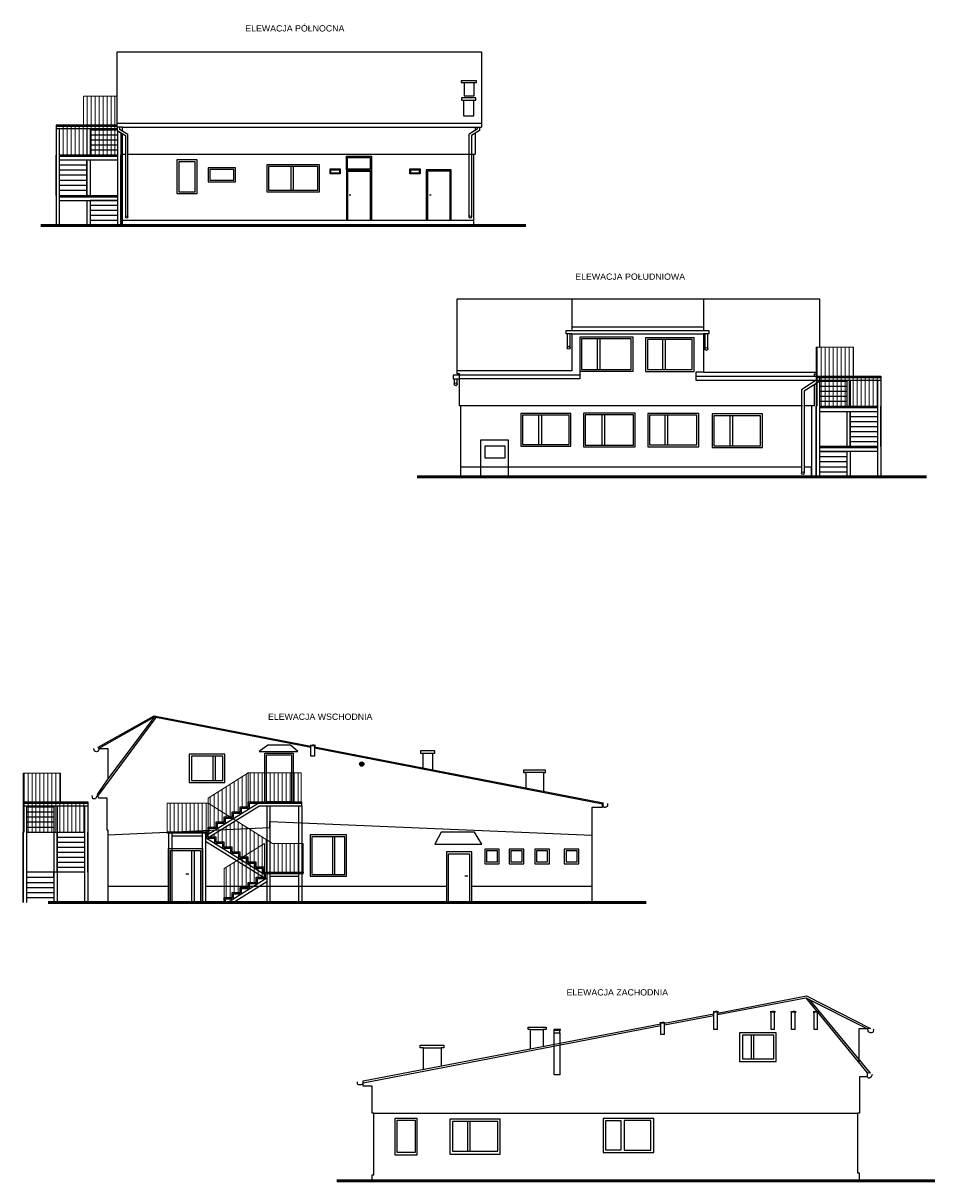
# Model space of a CAD drawing. Header units: metres. Extents: x 158874 to 185002, y -166493 to -154354.
# Tile 6 of 95: x 165363 to 168988, y -158957 to -154354. Entities that reach past the tile are written whole.
import ezdxf

# ---------------------------------------------------------------- set-up
doc = ezdxf.new("R2010")
doc.units = ezdxf.units.M
for name, color, linetype, lineweight in [('cienka25', 5, 'Continuous', 25), ('gruba50', 7, 'Continuous', 50), ('Wymiarowanie', 1, 'Continuous', 9), ('wymiarowanie9', 1, 'Continuous', 9)]:
    doc.layers.add(name, color=color, linetype=linetype, lineweight=lineweight)
doc.styles.add('Opisowy', font='arial.ttf')
pattern_1 = [(90, (-6200.44, -1915.782), (-15.875, 0), [])]

msp = doc.modelspace()

# ---------------------------------------------------------------- hatches: boundary and pattern name
at = {"layer": 'wymiarowanie9', "ltscale": 0.2}
h = msp.add_hatch(dxfattribs=at)
h.set_pattern_fill('ANSI31', color=256, scale=5, angle=45)
h.set_pattern_definition([(90, (-2372.055, -311.283), (-15.875, 0), [])])
h.paths.add_polyline_path([(165603, -154644.2), (165737.6, -154644.2), (165737.6, -154759.2), (165603, -154759.2)])
h = msp.add_hatch(dxfattribs=at)
h.set_pattern_fill('ANSI31', color=256, scale=5, angle=45)
h.set_pattern_definition([(90, (-2372.055, -430.882), (-15.875, 0), [])])
h.paths.add_polyline_path([(165507, -154774.2), (165507, -154763.9), (165738, -154764.2), (165738, -154878.8), (165507, -154878.8)])
h = msp.add_hatch(dxfattribs=at)
h.set_pattern_fill('ANSI31', color=256, scale=5, angle=45)
h.set_pattern_definition([(90, (1197.255, -1309.887), (-15.875, 0), [])])
h.paths.add_polyline_path([(168664.4, -155642.8), (168516.4, -155642.8), (168516.4, -155757.8), (168664.4, -155757.8)])
h = msp.add_hatch(dxfattribs=at)
h.set_pattern_fill('ANSI31', color=256, scale=5, angle=45)
h.set_pattern_definition([(90, (1197.255, -1429.486), (-15.875, 0), [])])
h.paths.add_polyline_path([(168760.4, -155772.8), (168760.4, -155762.5), (168516.4, -155762.8), (168516.4, -155877.4), (168529.4, -155877.4), (168760.4, -155877.4)])
h = msp.add_hatch(dxfattribs=at)
h.set_pattern_fill('ANSI31', color=0, angle=135)
h.set_pattern_definition([(180, (-1940.7744, -3125.3705), (-2e-16, -3.175), [])])
h.paths.add_polyline_path([(166717.9, -157300, 1), (166700.8, -157300, 1)])
h = msp.add_hatch(dxfattribs=at)
h.set_pattern_fill('ANSI31', color=256, scale=5, angle=45)
h.set_pattern_definition([(90, (-1955.886, -3002.751), (-15.875, 0), [])])
h.paths.add_polyline_path([(165511.2, -157335.7), (165363.2, -157335.7), (165363.2, -157450.7), (165511.2, -157450.7)])
h = msp.add_hatch(dxfattribs=at)
h.set_pattern_fill('ANSI31', color=256, scale=5, angle=45)
h.set_pattern_definition(pattern_1)
h.paths.add_polyline_path([(166258.2, -157335.3), (166098.2, -157435.3), (166098.2, -157455.3), (166186.2, -157510.3), (166194.2, -157510.3), (166194.2, -157490.3), (166226.2, -157490.3), (166226.2, -157470.3), (166258.2, -157470.3), (166258.2, -157450.3)])
h.paths.add_polyline_path([(166162.2, -157510.3), (166186.2, -157510.3), (166098.2, -157455.3), (166098.2, -157550.3), (166130.2, -157550.3), (166130.2, -157530.3), (166162.2, -157530.3)])
h.paths.add_polyline_path([(166098.2, -157455.3), (165936.2, -157455.3), (165936.2, -157570.3), (166098.2, -157570.3), (166098.2, -157550.3)])
h.paths.add_polyline_path([(166208.4, -157524.2), (166101.4, -157590.3), (166130.2, -157590.3), (166130.2, -157610.3), (166162.2, -157610.3), (166162.2, -157630.3), (166194.2, -157630.3), (166194.2, -157650.3), (166226.2, -157650.3), (166226.2, -157670.3), (166234.2, -157670.3), (166322.2, -157615.3), (166322.2, -157730.3), (166476.2, -157730.3), (166476.2, -157615.3), (166354.2, -157615.3)])
h.paths.add_polyline_path([(166322.2, -157615.3), (166234.2, -157670.3), (166258.2, -157670.3), (166258.2, -157690.3), (166290.2, -157690.3), (166290.2, -157710.3), (166322.2, -157710.3)], flags=17)
h = msp.add_hatch(dxfattribs=at)
h.set_pattern_fill('ANSI31', color=256, scale=5, angle=45)
h.set_pattern_definition(pattern_1)
h.paths.add_polyline_path([(166258.2, -157335.3), (166258.2, -157450.3), (166468.2, -157450.3), (166468.2, -157335.3)])
h = msp.add_hatch(dxfattribs=at)
h.set_pattern_fill('ANSI31', color=256, scale=5, angle=45)
h.set_pattern_definition([(90, (-1955.886, -3122.35), (-15.875, 0), [])])
h.paths.add_polyline_path([(165607.2, -157465.7), (165607.2, -157455.3), (165363.2, -157455.7), (165363.2, -157570.3), (165376.2, -157570.3), (165607.2, -157570.3)])
h = msp.add_hatch(dxfattribs=at)
h.set_pattern_fill('ANSI31', color=256, scale=5, angle=45)
h.set_pattern_definition(pattern_1)
h.paths.add_polyline_path([(166322.2, -157710.3), (166290.2, -157710.3), (166290.2, -157690.3), (166258.2, -157690.3), (166258.2, -157670.3), (166234.2, -157670.3), (166226.2, -157675.3), (166253.2, -157675.3), (166253.2, -157695.3), (166285.2, -157695.3), (166285.2, -157715.3), (166317.2, -157715.3), (166317.2, -157735.3), (166322.2, -157735.3), (166322.2, -157730.3)])
h.paths.add_polyline_path([(166317.2, -157715.3), (166285.2, -157715.3), (166317.2, -157735.3)], flags=17)
h.paths.add_polyline_path([(166285.2, -157695.3), (166253.2, -157695.3), (166285.2, -157715.3)], flags=17)
h.paths.add_polyline_path([(166253.2, -157675.3), (166226.2, -157675.3), (166223.7, -157676.9), (166253.2, -157695.3)])
h.paths.add_polyline_path([(166223.7, -157676.9), (166212.4, -157683.9), (166318.6, -157750.3), (166322.2, -157750.3), (166322.2, -157735.3), (166317.2, -157735.3)])
h.paths.add_polyline_path([(166212.4, -157683.9), (166162.2, -157715.3), (166162.2, -157830.3), (166194.2, -157830.3), (166194.2, -157810.3), (166226.2, -157810.3), (166226.2, -157790.3), (166258.2, -157790.3), (166258.2, -157770.3), (166290.2, -157770.3), (166290.2, -157750.3), (166318.6, -157750.3)])

# ---------------------------------------------------------------- linework, layer by layer
at = {"layer": 'cienka25', "ltscale": 0.2}
for p, q in [((165737.6, -154766.8), (165737.6, -154468.4)), ((165737.6, -154468.4), (167185.2, -154468.4)), ((167185.2, -154468.4), (167185.2, -154766.8)), ((167116, -154589.7), (167155.7, -154589.7)), ((167113.2, -154660.4), (167154.7, -154660.4)), ((165494, -154759.2), (165494, -155158.8)), ((165737.6, -154759.2), (165494, -154759.2)), ((165737.6, -154764.2), (165494, -154764.2)), ((165758.6, -154766.8), (165737.6, -154766.8)), ((165737.6, -154766.8), (165737.6, -154780.8)), ((165746.6, -154766.8), (165746.6, -154775.8)), ((165758.6, -154766.8), (167185.2, -154766.8)), ((165758.6, -154783.2), (165758.6, -154766.8)), ((167156.2, -154766.8), (167156.2, -154765.4)), ((167156.2, -154766.8), (167177.3, -154766.8)), ((167160.2, -154766.8), (167160.2, -154780.8)), ((167168.3, -154766.8), (167168.3, -154775.8)), ((167177.3, -154766.8), (167177.3, -154780.8)), ((165737.6, -154774.2), (165494, -154774.2)), ((165507, -154774.2), (165507, -155158.8)), ((165616, -154774.2), (165616, -154878.8)), ((165629, -154774.2), (165629, -154778.8)), ((165629, -154774.2), (165629, -154878.8)), ((165737.6, -154778.8), (165629, -154778.8)), ((165629, -154778.8), (165629, -154798.8)), ((165738, -154798.8), (165629, -154798.8)), ((165629, -154798.8), (165629, -154818.8)), ((165737.6, -154780.8), (165769.8, -154800.7)), ((165738, -154781.1), (165738, -155158.8)), ((165746.6, -154775.8), (165778.8, -154795.7)), ((165751, -154789.1), (165751, -155158.8)), ((165751, -154798.8), (165751, -154818.8)), ((165758.6, -155158.8), (165758.6, -154793.8)), ((165769.8, -154800.7), (165769.8, -155124.3)), ((165778.8, -155124.3), (165778.8, -154795.7)), ((167168.3, -154775.8), (167136.1, -154795.7)), ((167136.1, -155124.3), (167136.1, -154795.7)), ((167177.3, -154780.8), (167145.1, -154800.7)), ((167145.1, -154800.7), (167145.1, -155124.3)), ((167160.2, -154791.4), (167160.2, -154874.6)), ((165738, -154818.8), (165629, -154818.8)), ((165629, -154818.8), (165629, -154838.8)), ((165738, -154838.8), (165629, -154838.8)), ((165629, -154838.8), (165629, -154858.8)), ((165738, -154858.8), (165629, -154858.8)), ((165629, -154858.8), (165629, -154878.8)), ((165751, -154818.8), (165751, -154838.8)), ((165751, -154838.8), (165751, -154858.8)), ((165751, -154858.8), (165751, -154878.8)), ((165494, -155038.8), (165494, -154878.8)), ((165738, -154878.8), (165507, -154878.8)), ((165616, -154878.8), (165507, -154878.8)), ((165738, -154883.8), (165507, -154883.8)), ((165616, -154883.8), (165507, -154883.8)), ((165738, -154898.8), (165507, -154898.8)), ((165616, -154898.8), (165507, -154898.8)), ((165616, -154918.8), (165616, -154898.8)), ((165616, -154898.8), (165616, -155038.8)), ((165738, -154878.8), (165629, -154878.8)), ((165629, -154898.8), (165629, -155038.8)), ((165751, -155158.8), (165751, -154878.8)), ((165758.6, -154874.6), (165769.8, -154874.6)), ((165778.8, -154874.6), (167160.2, -154874.6)), ((166648.2, -154937.4), (166648.2, -154882.4)), ((166648.2, -154882.4), (166748.2, -154882.4)), ((166653.2, -154887.4), (166743.2, -154887.4)), ((166653.2, -154932.4), (166653.2, -154887.4)), ((166743.2, -154887.4), (166743.2, -154932.4)), ((166748.2, -154882.4), (166748.2, -154937.4)), ((167153.2, -154874.6), (167153.2, -155158.8)), ((165616, -154918.8), (165507, -154918.8)), ((165616, -154938.8), (165507, -154938.8)), ((165616, -154938.8), (165616, -154918.8)), ((165616, -154958.8), (165616, -154938.8)), ((166427.8, -154923.7), (166427.8, -155018)), ((166436.4, -154923.7), (166436.4, -155018)), ((166583.4, -154953.5), (166583.4, -154933.5)), ((166583.4, -154933.5), (166623.4, -154933.5)), ((166586.4, -154950.5), (166586.4, -154936.5)), ((166586.4, -154936.5), (166620.4, -154936.5)), ((166620.4, -154950.5), (166586.4, -154950.5)), ((166620.4, -154936.5), (166620.4, -154950.5)), ((166623.4, -154933.5), (166623.4, -154953.5)), ((166648.2, -154937.4), (166648.2, -155137.4)), ((166648.2, -154937.4), (166748.2, -154937.4)), ((166653.2, -154932.4), (166743.2, -154932.4)), ((166653.2, -154942.4), (166653.2, -155137.4)), ((166653.2, -154942.4), (166743.2, -154942.4)), ((166743.2, -154942.4), (166743.2, -155137.4)), ((166748.2, -154937.4), (166748.2, -155137.4)), ((166901, -154953.5), (166901, -154933.5)), ((166901, -154933.5), (166941, -154933.5)), ((166904, -154936.5), (166938, -154936.5)), ((166904, -154950.5), (166904, -154936.5)), ((166938, -154950.5), (166904, -154950.5)), ((166938, -154936.5), (166938, -154950.5)), ((166941, -154933.5), (166941, -154953.5)), ((167065.2, -154937.4), (166965.2, -154937.4)), ((166965.2, -154937.4), (166965.2, -155137.4)), ((166970.2, -154942.4), (166970.2, -155137.4)), ((167060.2, -154942.4), (166970.2, -154942.4)), ((167060.2, -155137.4), (167060.2, -154942.4)), ((167065.2, -155137.4), (167065.2, -154937.4)), ((165616, -154958.8), (165507, -154958.8)), ((165616, -154978.8), (165507, -154978.8)), ((165616, -154998.8), (165507, -154998.8)), ((165616, -154978.8), (165616, -154958.8)), ((165616, -154998.8), (165616, -154978.8)), ((165616, -155018.8), (165616, -154998.8)), ((166623.4, -154953.5), (166583.4, -154953.5)), ((166941, -154953.5), (166901, -154953.5)), ((165616, -155018.8), (165507, -155018.8)), ((165507, -155038.8), (165738, -155038.8)), ((165507, -155043.8), (165738, -155043.8)), ((165616, -155038.8), (165616, -155018.8)), ((166659.5, -155036.3), (166666.1, -155036.3)), ((166978.5, -155036.3), (166985.1, -155036.3)), ((165507, -155058.8), (165738, -155058.8)), ((165616, -155058.8), (165616, -155158.8)), ((165738, -155058.8), (165629, -155058.8)), ((165629, -155058.8), (165629, -155078.8)), ((165629, -155058.8), (165629, -155158.8)), ((165738, -155078.8), (165629, -155078.8)), ((165629, -155078.8), (165629, -155098.8)), ((165738, -155098.8), (165629, -155098.8)), ((165629, -155098.8), (165629, -155118.8)), ((165738, -155118.8), (165629, -155118.8)), ((165629, -155118.8), (165629, -155138.8)), ((165738, -155138.8), (165629, -155138.8)), ((165629, -155138.8), (165629, -155158.8)), ((165758.6, -155137.4), (167153.2, -155137.4)), ((167089.3, -155747.7), (167089.3, -155449.6)), ((167089.3, -155449.6), (168528.7, -155449.6)), ((168528.7, -155449.6), (168528.7, -155642.8)), ((167522, -155589.3), (167522, -155576)), ((167522, -155576), (168088.6, -155576)), ((167544.4, -155589.3), (167522, -155589.3)), ((167526.5, -155589.3), (167526.5, -155644.5)), ((167538.4, -155644.5), (167538.4, -155589.3)), ((167544.4, -155561.6), (168068.3, -155561.6)), ((167544.4, -155589.3), (168068.3, -155589.3)), ((168088.6, -155589.3), (168068.3, -155589.3)), ((168073.7, -155589.3), (168073.7, -155649.2)), ((168085.6, -155649.2), (168085.6, -155589.3)), ((168088.6, -155576), (168088.6, -155589.3)), ((167645.9, -155609.7), (167645.9, -155730.4)), ((167656, -155609.7), (167656, -155730.4)), ((167905, -155611.7), (167905, -155731.4)), ((167915.5, -155611.7), (167915.5, -155731.4)), ((167575.9, -155753), (167073.4, -155753)), ((167073.4, -155753), (167073.4, -155768.7)), ((167073.4, -155768.7), (167098.2, -155768.7)), ((167077.3, -155768.7), (167077.3, -155789.4)), ((167089, -155789.4), (167089, -155768.7)), ((167098.2, -155747.7), (167089.3, -155747.7)), ((167098.2, -155875.8), (167098.2, -155747.7)), ((167575.9, -155768.7), (167098.2, -155768.7)), ((167575.9, -155737.4), (167575.9, -155768.7)), ((168068.3, -155741.5), (168037.2, -155741.5)), ((168037.2, -155741.5), (168037.2, -155773)), ((168037.2, -155757.2), (168528.7, -155757.2)), ((168037.2, -155773), (168528.7, -155773)), ((168507.8, -155779.3), (168458.2, -155811.3)), ((168528.7, -155778.2), (168468.7, -155817)), ((168516.4, -155748.9), (168507.8, -155748.9)), ((168507.8, -155748.9), (168507.8, -155757.2)), ((168507.8, -155773), (168507.8, -155779.3)), ((168516.4, -155757.8), (168516.4, -155777.4)), ((168516.4, -155757.8), (168516.4, -156157.4)), ((168516.4, -155757.8), (168773.4, -155757.8)), ((168516.4, -155762.8), (168773.4, -155762.8)), ((168516.4, -155772.8), (168773.4, -155772.8)), ((168516.4, -155777.4), (168516.4, -155797.4)), ((168528.7, -155757.2), (168528.7, -155773)), ((168528.7, -155773), (168528.7, -155778.2)), ((168529.4, -155772.8), (168529.4, -156157.4)), ((168529.4, -155777.4), (168638.4, -155777.4)), ((168638.4, -155772.8), (168638.4, -155777.4)), ((168638.4, -155772.8), (168638.4, -155877.4)), ((168638.4, -155777.4), (168638.4, -155797.4)), ((168651.4, -155772.8), (168651.4, -155877.4)), ((168760.4, -155772.8), (168760.4, -156157.4)), ((168773.4, -155757.8), (168773.4, -156157.4)), ((168458.2, -155811.3), (168458.2, -156143.3)), ((168468.7, -155817), (168468.7, -156143.3)), ((168507.8, -155791.8), (168507.8, -155875.8)), ((168516.4, -155797.4), (168516.4, -155817.4)), ((168516.4, -155817.4), (168516.4, -155837.4)), ((168529.4, -155797.4), (168638.4, -155797.4)), ((168529.4, -155817.4), (168638.4, -155817.4)), ((168638.4, -155797.4), (168638.4, -155817.4)), ((168638.4, -155817.4), (168638.4, -155837.4)), ((168516.4, -155837.4), (168516.4, -155857.4)), ((168516.4, -155857.4), (168516.4, -155877.4)), ((168529.4, -155837.4), (168638.4, -155837.4)), ((168529.4, -155857.4), (168638.4, -155857.4)), ((168638.4, -155837.4), (168638.4, -155857.4)), ((168638.4, -155857.4), (168638.4, -155877.4)), ((168461.2, -155875.8), (167098.2, -155875.8)), ((167103, -156157.4), (167103, -155875.8)), ((167412.5, -155912.4), (167412.5, -156029.3)), ((167423.4, -155912.4), (167423.4, -156029.3)), ((167664.1, -155911.7), (167664.1, -156031.4)), ((167674.8, -155911.7), (167674.8, -156031.4)), ((167914.7, -155912.4), (167914.7, -156031.2)), ((167924.3, -155912.4), (167924.3, -156031.2)), ((168172.2, -155914.7), (168172.2, -156033.9)), ((168183.2, -155914.7), (168183.2, -156033.9)), ((168497, -155875.8), (168468.7, -155875.8)), ((168507.8, -155875.8), (168497, -155875.8)), ((168497, -155875.8), (168497, -156157.4)), ((168516.4, -156157.4), (168516.4, -155877.4)), ((168529.4, -155877.4), (168638.4, -155877.4)), ((168529.4, -155877.4), (168760.4, -155877.4)), ((168529.4, -155882.4), (168760.4, -155882.4)), ((168529.4, -155897.4), (168760.4, -155897.4)), ((168638.4, -155897.4), (168638.4, -156037.4)), ((168651.4, -155877.4), (168760.4, -155877.4)), ((168651.4, -155882.4), (168760.4, -155882.4)), ((168651.4, -155917.4), (168651.4, -155897.4)), ((168651.4, -155897.4), (168760.4, -155897.4)), ((168651.4, -155897.4), (168651.4, -156037.4)), ((168651.4, -155937.4), (168651.4, -155917.4)), ((168651.4, -155917.4), (168760.4, -155917.4)), ((168773.4, -156037.4), (168773.4, -155877.4)), ((168651.4, -155957.4), (168651.4, -155937.4)), ((168651.4, -155937.4), (168760.4, -155937.4)), ((168651.4, -155977.4), (168651.4, -155957.4)), ((168651.4, -155957.4), (168760.4, -155957.4)), ((167182.8, -156157.4), (167182.8, -156010.9)), ((167182.8, -156010.9), (167291.6, -156010.9)), ((167291.6, -156010.9), (167291.6, -156157.4)), ((168651.4, -155997.4), (168651.4, -155977.4)), ((168651.4, -155977.4), (168760.4, -155977.4)), ((168651.4, -156017.4), (168651.4, -155997.4)), ((168651.4, -155997.4), (168760.4, -155997.4)), ((167198.2, -156035.2), (167198.2, -156082.7)), ((167279.6, -156035.2), (167198.2, -156035.2)), ((167279.6, -156082.7), (167279.6, -156035.2)), ((168760.4, -156037.4), (168529.4, -156037.4)), ((168760.4, -156042.4), (168529.4, -156042.4)), ((168529.4, -156057.4), (168638.4, -156057.4)), ((168760.4, -156057.4), (168529.4, -156057.4)), ((168638.4, -156057.4), (168638.4, -156077.4)), ((168638.4, -156057.4), (168638.4, -156157.4)), ((168651.4, -156037.4), (168651.4, -156017.4)), ((168651.4, -156017.4), (168760.4, -156017.4)), ((168651.4, -156057.4), (168651.4, -156157.4)), ((167198.2, -156082.7), (167279.6, -156082.7)), ((168529.4, -156077.4), (168638.4, -156077.4)), ((168529.4, -156097.4), (168638.4, -156097.4)), ((168638.4, -156077.4), (168638.4, -156097.4)), ((168638.4, -156097.4), (168638.4, -156117.4)), ((168458.2, -156119.6), (167103, -156119.6)), ((168497, -156119.6), (168468.7, -156119.6)), ((168497, -156157.4), (168497, -156119.6)), ((168529.4, -156117.4), (168638.4, -156117.4)), ((168529.4, -156137.4), (168638.4, -156137.4)), ((168638.4, -156117.4), (168638.4, -156137.4)), ((168638.4, -156137.4), (168638.4, -156157.4)), ((165659.9, -157427.8), (165891.6, -157114.4)), ((165884.6, -157113), (165700.3, -157358.3)), ((166504.1, -157226.3), (166514.6, -157224)), ((166507.5, -157226.3), (166504.1, -157226.3)), ((166507.5, -157269.1), (166507.5, -157226.3)), ((166507.5, -157226.3), (166521.7, -157226.3)), ((166525.1, -157226.3), (166514.6, -157224)), ((166521.7, -157226.3), (166521.7, -157269.1)), ((166521.7, -157226.3), (166525.1, -157226.3)), ((166117.9, -157268.3), (166117.9, -157365.4)), ((166126.7, -157268.3), (166126.7, -157365.4)), ((166521.7, -157269.1), (166507.5, -157269.1)), ((166952.1, -157256.3), (166992.5, -157256.3)), ((167433.4, -157333.4), (167352.1, -157333.4)), ((165363.2, -157450.7), (165363.2, -157470.3)), ((165363.2, -157450.7), (165363.2, -157850.3)), ((165363.2, -157450.7), (165620.2, -157450.7)), ((165363.2, -157455.7), (165620.2, -157455.7)), ((165363.2, -157465.7), (165620.2, -157465.7)), ((165363.2, -157470.3), (165363.2, -157490.3)), ((165376.2, -157465.7), (165376.2, -157850.3)), ((165376.2, -157470.3), (165485.2, -157470.3)), ((165485.2, -157465.7), (165485.2, -157470.3)), ((165485.2, -157465.7), (165485.2, -157850.3)), ((165485.2, -157470.3), (165485.2, -157490.3)), ((165498.2, -157465.7), (165498.2, -157850.3)), ((165607.2, -157465.7), (165607.2, -157850.3)), ((165620.2, -157450.7), (165620.2, -157850.3)), ((166098.2, -157578.2), (166296.9, -157455.3)), ((166101.4, -157590.3), (166300.3, -157467.3)), ((166470.6, -157467.3), (166300.2, -157467.3)), ((166331.4, -157467.3), (166331.4, -157730.3)), ((166344.4, -157467.3), (166344.4, -157730.3)), ((166457.6, -157467.3), (166457.6, -157730.3)), ((166470.6, -157467.3), (166470.6, -157450.3)), ((166470.6, -157467.3), (166470.6, -157730.3)), ((165363.2, -157490.3), (165363.2, -157510.3)), ((165363.2, -157510.3), (165363.2, -157530.3)), ((165363.2, -157530.3), (165363.2, -157550.3)), ((165376.2, -157490.3), (165485.2, -157490.3)), ((165376.2, -157510.3), (165485.2, -157510.3)), ((165376.2, -157530.3), (165485.2, -157530.3)), ((165485.2, -157490.3), (165485.2, -157510.3)), ((165485.2, -157510.3), (165485.2, -157530.3)), ((165485.2, -157530.3), (165485.2, -157550.3)), ((166344.4, -157553.7), (166344.4, -157528.3)), ((166344.4, -157528.3), (167626, -157583.3)), ((165363.2, -157550.3), (165363.2, -157570.3)), ((165363.2, -157850.3), (165363.2, -157570.3)), ((165376.2, -157550.3), (165485.2, -157550.3)), ((165376.2, -157570.3), (165485.2, -157570.3)), ((165376.2, -157570.3), (165607.2, -157570.3)), ((165485.2, -157550.3), (165485.2, -157570.3)), ((165498.2, -157590.3), (165498.2, -157570.3)), ((165498.2, -157570.3), (165607.2, -157570.3)), ((165620.2, -157730.3), (165620.2, -157570.3)), ((166344.4, -157553.7), (165699.7, -157583.3)), ((165936.2, -157570.3), (165936.2, -157575.3)), ((165940.7, -157575.3), (165940.7, -157850.3)), ((165953.7, -157575.3), (165953.7, -157850.3)), ((166075.4, -157575.3), (166075.4, -157850.3)), ((166088.4, -157575.3), (166088.4, -157850.3)), ((166103.2, -157570.3), (166098.2, -157570.3)), ((165498.2, -157610.3), (165498.2, -157590.3)), ((165498.2, -157590.3), (165607.2, -157590.3)), ((165498.2, -157630.3), (165498.2, -157610.3)), ((165498.2, -157610.3), (165607.2, -157610.3)), ((166075.4, -157587.3), (165953.7, -157587.3)), ((166088.4, -157592.3), (166317.2, -157735.3)), ((166088.4, -157606.5), (166318.6, -157750.3)), ((166592.4, -157589), (166592.4, -157738.7)), ((166601.6, -157589), (166601.6, -157738.7)), ((165498.2, -157650.3), (165498.2, -157630.3)), ((165498.2, -157630.3), (165607.2, -157630.3)), ((165498.2, -157670.3), (165498.2, -157650.3)), ((165498.2, -157650.3), (165607.2, -157650.3)), ((165940.7, -157850.3), (165940.7, -157635.3)), ((165940.7, -157635.3), (166075.7, -157635.3)), ((166032.9, -157644), (166032.9, -157850.3)), ((166043.1, -157644), (166043.1, -157850.3)), ((166075.7, -157635.3), (166075.7, -157850.3)), ((165498.2, -157690.3), (165498.2, -157670.3)), ((165498.2, -157670.3), (165607.2, -157670.3)), ((165498.2, -157710.3), (165498.2, -157690.3)), ((165498.2, -157690.3), (165607.2, -157690.3)), ((165498.2, -157730.3), (165498.2, -157710.3)), ((165498.2, -157710.3), (165607.2, -157710.3)), ((165607.2, -157730.3), (165376.2, -157730.3)), ((165376.2, -157750.3), (165485.2, -157750.3)), ((165485.2, -157750.3), (165485.2, -157730.3)), ((165485.2, -157750.3), (165485.2, -157770.3)), ((166022.2, -157737.3), (166009.6, -157737.3)), ((166175.2, -157850.3), (166331.4, -157752.7)), ((166317.2, -157735.3), (166322.2, -157735.3)), ((166331.4, -157735.3), (166331.4, -157850.3)), ((166344.4, -157735.3), (166344.4, -157850.3)), ((166457.6, -157747.3), (166344.4, -157747.3)), ((166457.6, -157735.3), (166457.6, -157850.3)), ((166470.6, -157735.3), (166470.6, -157850.3)), ((166476.2, -157730.3), (166476.2, -157735.3)), ((167131.3, -157746.1), (167119.6, -157746.1)), ((165376.2, -157770.3), (165485.2, -157770.3)), ((165376.2, -157790.3), (165485.2, -157790.3)), ((165485.2, -157770.3), (165485.2, -157790.3)), ((165485.2, -157790.3), (165485.2, -157810.3)), ((165699.7, -157785.3), (165940.7, -157785.3)), ((166088.4, -157785.3), (167046.1, -157785.3)), ((166197.8, -157850.3), (166331.4, -157766.9)), ((167146.5, -157785.3), (167626, -157785.3)), ((165376.2, -157810.3), (165485.2, -157810.3)), ((165376.2, -157830.3), (165485.2, -157830.3)), ((165485.2, -157810.3), (165485.2, -157830.3)), ((165485.2, -157830.3), (165485.2, -157850.3)), ((168106.2, -158284.7), (168116.6, -158282.4)), ((168109.5, -158284.7), (168106.2, -158284.7)), ((168109.5, -158355.1), (168109.5, -158284.7)), ((168109.5, -158284.7), (168123.7, -158284.7)), ((168127.1, -158284.7), (168116.6, -158282.4)), ((168123.7, -158355.1), (168123.7, -158284.7)), ((168123.7, -158284.7), (168127.1, -158284.7)), ((168333, -158284.7), (168343.5, -158282.4)), ((168336.4, -158284.7), (168333, -158284.7)), ((168336.4, -158355.1), (168336.4, -158284.7)), ((168336.4, -158284.7), (168350.6, -158284.7)), ((168353.9, -158284.7), (168343.5, -158282.4)), ((168350.6, -158355.1), (168350.6, -158284.7)), ((168350.6, -158284.7), (168353.9, -158284.7)), ((168414.8, -158284.7), (168425.3, -158282.4)), ((168418.2, -158284.7), (168414.8, -158284.7)), ((168418.2, -158355.1), (168418.2, -158284.7)), ((168418.2, -158284.7), (168432.4, -158284.7)), ((168435.8, -158284.7), (168425.3, -158282.4)), ((168432.4, -158355.1), (168432.4, -158284.7)), ((168432.4, -158284.7), (168435.8, -158284.7)), ((168504.2, -158284.7), (168514.7, -158282.4)), ((168507.6, -158284.7), (168504.2, -158284.7)), ((168507.6, -158355.1), (168507.6, -158284.7)), ((168507.6, -158284.7), (168521.8, -158284.7)), ((168525.2, -158284.7), (168514.7, -158282.4)), ((168521.8, -158355.1), (168521.8, -158284.7)), ((168521.8, -158284.7), (168525.2, -158284.7)), ((167380.8, -158355.2), (167430.9, -158355.2)), ((167499.2, -158355.8), (167472.8, -158355.8)), ((167472.8, -158355.8), (167472.8, -158358.7)), ((167472.8, -158358.7), (167474.9, -158358.7)), ((167474.9, -158368.4), (167474.9, -158358.7)), ((167474.9, -158358.7), (167499.2, -158358.7)), ((167496.9, -158368.4), (167496.9, -158358.7)), ((167499.2, -158358.7), (167499.2, -158355.8)), ((167894.8, -158328.4), (167905.2, -158326)), ((167898.1, -158328.4), (167894.8, -158328.4)), ((167898.1, -158375.8), (167898.1, -158328.4)), ((167898.1, -158328.4), (167912.3, -158328.4)), ((167915.7, -158328.4), (167905.2, -158326)), ((167912.3, -158375.8), (167912.3, -158328.4)), ((167912.3, -158328.4), (167915.7, -158328.4)), ((168123.7, -158355.1), (168109.5, -158355.1)), ((168350.6, -158355.1), (168336.4, -158355.1)), ((168432.4, -158355.1), (168418.2, -158355.1)), ((168521.8, -158355.1), (168507.6, -158355.1)), ((167474.9, -158535.7), (167474.9, -158368.4)), ((167474.9, -158368.4), (167496.9, -158368.4)), ((167496.9, -158368.4), (167496.9, -158535.7)), ((167912.3, -158375.8), (167898.1, -158375.8)), ((168266.5, -158378.5), (168266.5, -158472.6)), ((166954.3, -158428.2), (167025.2, -158428.2)), ((167496.9, -158535.7), (167474.9, -158535.7)), ((166757.4, -158688.7), (168680.2, -158688.7))]:
    msp.add_line(p, q, dxfattribs=at)
for points in [[(167116, -154643.4), (167155.7, -154643.4), (167155.7, -154589.7), (167166, -154589.7), (167166, -154583.1), (167105.2, -154583.1), (167105.2, -154589.7), (167116, -154589.7), (167116, -154643.4)], [(167113.2, -154721.9), (167154.7, -154721.9), (167154.7, -154660.4), (167163.2, -154660.4), (167163.2, -154650.8), (167105.8, -154650.8), (167105.8, -154660.4), (167113.2, -154660.4), (167113.2, -154721.9)], [(167185.2, -154753.1), (165737.6, -154753.1)], [(165974.6, -154897.8), (165974.6, -155031.3), (166054.4, -155031.3), (166054.4, -154897.8), (165974.6, -154897.8)], [(166098.1, -154929.3), (166098.1, -154984.5), (166207.7, -154984.5), (166207.7, -154929.3), (166098.1, -154929.3)], [(166331.8, -155025), (166541.3, -155025), (166541.3, -154916.7), (166331.8, -154916.7), (166331.8, -155025)], [(167544.4, -155449.6), (167544.4, -155576)], [(168068.3, -155449.6), (168068.3, -155576)], [(167544.4, -155589.3), (167544.4, -155735.7), (167089.3, -155735.7)], [(168068.3, -155589.3), (168068.3, -155741.5), (168516.4, -155741.5)], [(167575.9, -155737.4), (167787.9, -155737.4), (167787.9, -155602.7), (167575.9, -155602.7), (167575.9, -155737.4)], [(167837.8, -155738.4), (168030.4, -155738.4), (168030.4, -155604.7), (167837.8, -155604.7), (167837.8, -155738.4)], [(167341.3, -155905.4), (167341.3, -156036.3), (167541.1, -156036.3), (167541.1, -155905.4), (167341.3, -155905.4)], [(167590.9, -156038.4), (167796.3, -156038.4), (167796.3, -155904.7), (167590.9, -155904.7), (167590.9, -156038.4)], [(167846.1, -156038.2), (168049, -156038.2), (168049, -155905.4), (167846.1, -155905.4), (167846.1, -156038.2)], [(168102.1, -156040.9), (168302.2, -156040.9), (168302.2, -155907.7), (168102.1, -155907.7), (168102.1, -156040.9)], [(166507.5, -157234.3), (165884.6, -157113), (165663.7, -157237.8), (165700.3, -157237.8), (165700.3, -157358.3), (165657.6, -157421.1), (165662.1, -157434.5), (165666.4, -157434.5), (165696.1, -157434.5), (165696.1, -157562), (165699.7, -157562), (165699.7, -157850.3)], [(165663.7, -157237.8), (165661.4, -157232.4), (165883.4, -157108.3), (166507.5, -157229.3)], [(165663.7, -157237.8), (165663.9, -157242.8), (165663.3, -157244.9), (165661.2, -157248.2), (165659.5, -157249.4), (165657.6, -157250.3), (165654.9, -157250.9), (165651.4, -157250.5), (165648.7, -157249.4), (165646.8, -157247.7), (165645.3, -157245.2), (165644.2, -157241.1), (165644.2, -157238.2)], [(166301.3, -157249.5), (166455.1, -157249.5), (166426.5, -157224.7), (166336.5, -157224.7), (166301.3, -157249.5)], [(166521.7, -157232), (167668.8, -157454.4), (167666.8, -157460)], [(167626, -157850.3), (167626, -157471.8), (167666.8, -157471.8), (167666.8, -157460), (166521.7, -157237.1)], [(166992.5, -157323.3), (166992.5, -157256.3), (167000.4, -157256.3), (167000.4, -157247.5), (166943.2, -157247.5), (166943.2, -157256.3), (166952.1, -157256.3), (166952.1, -157315.4)], [(166023, -157260.9), (166023, -157373.4), (166164.7, -157373.4), (166164.7, -157260.9), (166023, -157260.9)], [(166032.6, -157268.3), (166032.6, -157365.4), (166157.5, -157365.4), (166157.5, -157268.3), (166032.6, -157268.3)], [(166324.2, -157256.2), (166436.8, -157256.2), (166436.8, -157450.3)], [(166324.2, -157450.3), (166324.2, -157256.2)], [(167433.4, -157408.7), (167433.4, -157333.4), (167440.4, -157333.4), (167440.4, -157324.7), (167352.1, -157324.7), (167352.1, -157333.4), (167361.6, -157333.4), (167361.6, -157394.8)], [(165659.9, -157427.8), (165654.8, -157428.3), (165653.5, -157433.4), (165651.3, -157437.8), (165647.8, -157437.8), (165640.3, -157437.6), (165637, -157425.5)], [(166098.2, -157570.3), (166098.2, -157550.3), (166130.2, -157550.3), (166130.2, -157530.3), (166162.2, -157530.3), (166162.2, -157510.3), (166194.2, -157510.3), (166194.2, -157490.3), (166226.2, -157490.3), (166226.2, -157470.3), (166258.2, -157470.3), (166258.2, -157450.3), (166470.6, -157450.3)], [(166103.2, -157570.3), (166103.2, -157555.3), (166135.2, -157555.3), (166135.2, -157535.3), (166167.2, -157535.3), (166167.2, -157515.3), (166199.2, -157515.3), (166199.2, -157495.3), (166231.2, -157495.3), (166231.2, -157475.3), (166263.2, -157475.3), (166263.2, -157455.3), (166470.6, -157455.3)], [(167668.1, -157456.3), (167668, -157463.3), (167669.4, -157467.5), (167670.7, -157469.5), (167672.6, -157470.7), (167674.7, -157470.7), (167678.5, -157470.7), (167681.2, -157470), (167683.8, -157468.6), (167685.8, -157467.5), (167687.1, -157463.5), (167688.3, -157457.2)], [(166322.2, -157730.3), (166322.2, -157710.3), (166290.2, -157710.3), (166290.2, -157690.3), (166258.2, -157690.3), (166258.2, -157670.3), (166226.2, -157670.3), (166226.2, -157650.3), (166194.2, -157650.3), (166194.2, -157630.3), (166162.2, -157630.3), (166162.2, -157610.3), (166130.2, -157610.3), (166130.2, -157590.3), (166098.2, -157590.3), (166098.2, -157570.3), (165936.2, -157570.3)], [(166317.2, -157735.3), (166317.2, -157715.3), (166285.2, -157715.3), (166285.2, -157695.3), (166253.2, -157695.3), (166253.2, -157675.3), (166221.2, -157675.3), (166221.2, -157655.3), (166189.2, -157655.3), (166189.2, -157635.3), (166157.2, -157635.3), (166157.2, -157615.3), (166125.2, -157615.3), (166125.2, -157595.3), (166093.2, -157595.3), (166093.2, -157575.3), (165936.2, -157575.3)], [(167000, -157618.6), (167186.3, -157618.6), (167157.3, -157570.4), (167025.1, -157570.4), (167000, -157618.6)], [(166504.1, -157745.7), (166649.1, -157745.7), (166649.1, -157582), (166504.1, -157582), (166504.1, -157745.7)], [(165948.8, -157850.3), (165948.8, -157644), (166068.2, -157644), (166068.2, -157850.3)], [(167146.5, -157850.3), (167146.5, -157649.3), (167046.1, -157649.3), (167046.1, -157850.3)], [(167053.7, -157850.3), (167053.7, -157657), (167138.3, -157657), (167138.3, -157850.3)], [(167198.3, -157696.3), (167256.3, -157696.3), (167256.3, -157637.8), (167198.3, -157637.8), (167198.3, -157696.3)], [(167295.5, -157696.3), (167353.5, -157696.3), (167353.5, -157637.8), (167295.5, -157637.8), (167295.5, -157696.3)], [(167397.3, -157696.3), (167455.3, -157696.3), (167455.3, -157637.8), (167397.3, -157637.8), (167397.3, -157696.3)], [(167514.7, -157696.3), (167572.7, -157696.3), (167572.7, -157637.8), (167514.7, -157637.8), (167514.7, -157696.3)], [(166162.2, -157850.3), (166162.2, -157830.3), (166194.2, -157830.3), (166194.2, -157810.3), (166226.2, -157810.3), (166226.2, -157790.3), (166258.2, -157790.3), (166258.2, -157770.3), (166290.2, -157770.3), (166290.2, -157750.3), (166322.2, -157750.3), (166322.2, -157730.3), (166476.2, -157730.3)], [(166167.2, -157850.3), (166167.2, -157835.3), (166199.2, -157835.3), (166199.2, -157815.3), (166231.2, -157815.3), (166231.2, -157795.3), (166263.2, -157795.3), (166263.2, -157775.3), (166295.2, -157775.3), (166295.2, -157755.3), (166327.2, -157755.3), (166327.2, -157735.3), (166476.2, -157735.3)], [(168123.7, -158290), (168477.4, -158222.2), (168732, -158351.3), (168719.9, -158353.3), (168721.6, -158361.5), (168724.1, -158364.2), (168727.3, -158365.8), (168729.9, -158367), (168732.6, -158367), (168735.8, -158367), (168741.8, -158366.5), (168744.1, -158364.8), (168744.9, -158354.7)], [(168123.7, -158296.4), (168474.3, -158229), (168518.6, -158283.3)], [(168474.3, -158229), (168719.9, -158353.3), (168685.9, -158353.3), (168685.9, -158488)], [(168488.4, -158236.1), (168730.5, -158529.5), (168718.4, -158527.7)], [(167912.3, -158330.5), (168109.5, -158292.7)], [(167912.3, -158337), (168109.5, -158299.1)], [(168521.8, -158287.1), (168718.4, -158527.7), (168718.4, -158544.3), (168688.4, -158544.3), (168688.4, -158688.7), (168680.2, -158688.7), (168680.2, -158925.3), (168687.5, -158925.3), (168687.5, -158957.2)], [(166714.5, -158567.2), (166714.5, -158560), (167898.1, -158333.2)], [(166750.2, -158957.2), (166750.2, -158933.5), (166757.4, -158933.5), (166757.4, -158688.7), (166750.7, -158688.7), (166750.7, -158581.3), (166714.5, -158581.3), (166714.5, -158567.2), (167898.1, -158339.7)], [(167380.8, -158432.3), (167380.8, -158355.2), (167371.4, -158355.2), (167371.4, -158345.7), (167442.2, -158345.7), (167442.2, -158355.2), (167430.9, -158355.2), (167430.9, -158422.7)], [(168211.4, -158482.2), (168357, -158482.2), (168357, -158369.3), (168211.4, -158369.3), (168211.4, -158482.2)], [(168222.8, -158472.6), (168348, -158472.6), (168348, -158378.5), (168222.8, -158378.5), (168222.8, -158472.6)], [(168258.1, -158378.5), (168258.1, -158472.6)], [(166954.3, -158514.1), (166954.3, -158428.2), (166942.2, -158428.2), (166942.2, -158417.8), (167036.1, -158417.8), (167036.1, -158428.2), (167025.2, -158428.2), (167025.2, -158500.5)], [(168718.4, -158544.3), (168720.8, -158546.7), (168721.5, -158547.4), (168722.7, -158547.4), (168723.5, -158547.4), (168724.9, -158547.4), (168727.3, -158547.4), (168729.5, -158546.6), (168735.4, -158542.5), (168738.5, -158537.5), (168739.5, -158533.3)], [(166714.5, -158567.2), (166712.4, -158571.7), (166709.8, -158574.3), (166706, -158576), (166702, -158576), (166697.8, -158576), (166694.1, -158574.2), (166692.8, -158571.4), (166692.9, -158563.5)], [(166840.9, -158853.4), (166929, -158853.4), (166929, -158708.9), (166840.9, -158708.9), (166840.9, -158853.4)], [(166921.2, -158843.9), (166850.4, -158843.9), (166850.4, -158716.3), (166921.2, -158716.3), (166921.2, -158843.9)], [(167059.4, -158850.9), (167260.1, -158850.9), (167260.1, -158711.4), (167260.1, -158711.4), (167059.4, -158711.4), (167059.4, -158850.9)], [(167070, -158839.7), (167250.9, -158839.7), (167250.9, -158721.7), (167070, -158721.7), (167070, -158839.7)], [(167129.8, -158721.7), (167129.8, -158839.7)], [(167138.6, -158721.7), (167138.6, -158839.7)], [(167669.4, -158845), (167870.4, -158845), (167870.4, -158709.7), (167669.4, -158709.7), (167669.4, -158845)], [(167679.2, -158717.8), (167740, -158717.8), (167740, -158834.9), (167679.2, -158834.9), (167679.2, -158717.8)], [(167752.2, -158834.9), (167858.7, -158834.9), (167858.7, -158717.8), (167752.2, -158717.8), (167752.2, -158834.9)]]:
    msp.add_lwpolyline(points, dxfattribs=at)
for points in [[(165981.6, -154904.8), (165981.6, -155024.3), (166047.4, -155024.3), (166047.4, -154904.8)], [(166105.1, -154936.3), (166105.1, -154977.5), (166200.7, -154977.5), (166200.7, -154936.3)], [(166338.8, -155018), (166534.3, -155018), (166534.3, -154923.7), (166338.8, -154923.7)], [(167582.9, -155730.4), (167780.9, -155730.4), (167780.9, -155609.7), (167582.9, -155609.7)], [(167844.8, -155731.4), (168023.4, -155731.4), (168023.4, -155611.7), (167844.8, -155611.7)], [(167348.3, -155912.4), (167348.3, -156029.3), (167534.1, -156029.3), (167534.1, -155912.4)], [(167597.9, -156031.4), (167789.3, -156031.4), (167789.3, -155911.7), (167597.9, -155911.7)], [(167853.1, -156031.2), (168042, -156031.2), (168042, -155912.4), (167853.1, -155912.4)], [(168109.1, -156033.9), (168295.2, -156033.9), (168295.2, -155914.7), (168109.1, -155914.7)], [(166331.2, -157263.2), (166429.8, -157263.2), (166429.8, -157450.3), (166331.2, -157450.3)], [(166511.1, -157738.7), (166642.1, -157738.7), (166642.1, -157589), (166511.1, -157589)], [(167205.3, -157689.3), (167249.3, -157689.3), (167249.3, -157644.8), (167205.3, -157644.8)], [(167302.5, -157689.3), (167346.5, -157689.3), (167346.5, -157644.8), (167302.5, -157644.8)], [(167404.3, -157689.3), (167448.3, -157689.3), (167448.3, -157644.8), (167404.3, -157644.8)], [(167521.7, -157689.3), (167565.7, -157689.3), (167565.7, -157644.8), (167521.7, -157644.8)]]:
    msp.add_lwpolyline(points, close=True, dxfattribs=at)
for centre, radius in [((165774.3, -155124.3), 4.51), ((167140.6, -155124.3), 4.51), ((167532.5, -155644.5), 5.94), ((168079.7, -155649.2), 5.94), ((167083.1, -155789.4), 5.88), ((168463.5, -156143.3), 5.25), ((166709.3, -157300), 8.53)]:
    msp.add_circle(centre, radius, dxfattribs=at)
at = {"layer": 'gruba50', "color": 18, "ltscale": 0.2, "true_color": 0x000000}
for p, q in [((165433.7, -155158.8), (167361, -155158.8)), ((166930.1, -156157.4), (168954.1, -156157.4)), ((165462.9, -157850.3), (167839.7, -157850.3)), ((166610.9, -158957.2), (168987.7, -158957.2))]:
    msp.add_line(p, q, dxfattribs=at)
at = {"layer": 'wymiarowanie9', "ltscale": 0.2}
for p, q in [((165737.6, -154644.2), (165603, -154644.2)), ((165603, -154644.2), (165603, -154759.2)), ((165737.6, -154764.2), (165494, -154763.8)), ((168516.4, -155757.8), (168516.4, -155642.8)), ((168516.4, -155642.8), (168664.4, -155642.8)), ((168664.4, -155642.8), (168664.4, -155757.8)), ((168516.4, -155762.8), (168773.4, -155762.4)), ((165363.2, -157450.7), (165363.2, -157335.7)), ((165363.2, -157335.7), (165511.2, -157335.7)), ((165511.2, -157335.7), (165511.2, -157450.7)), ((166098.2, -157435.3), (166258.2, -157335.3)), ((166258.2, -157450.3), (166258.2, -157335.3)), ((166258.2, -157335.3), (166468.2, -157335.3)), ((166468.2, -157450.3), (166468.2, -157335.3)), ((166098.2, -157550.3), (166098.2, -157435.3)), ((165363.2, -157455.7), (165620.2, -157455.3)), ((165936.2, -157570.3), (165936.2, -157455.3)), ((165936.2, -157455.3), (166098.2, -157455.3)), ((166098.2, -157455.3), (166354.2, -157615.3)), ((166162.2, -157715.3), (166322.2, -157615.3)), ((166322.2, -157730.3), (166322.2, -157615.3)), ((166476.2, -157615.3), (166354.2, -157615.3)), ((166476.2, -157730.3), (166476.2, -157615.3)), ((166162.2, -157830.3), (166162.2, -157715.3))]:
    msp.add_line(p, q, dxfattribs=at)

# ---------------------------------------------------------------- texts
at = {"layer": 'Wymiarowanie', "char_height": 25, "attachment_point": 1, "style": 'Opisowy'}
for s, insert in [('\\A1;\\pxqc;ELEWACJA PÓŁNOCNA', (166186, -154361.9)), ('\\A1;\\pxqc;ELEWACJA POŁUDNIOWA', (167519.2, -155349.3)), ('\\A1;\\pxqc;ELEWACJA WSCHODNIA', (166286.8, -157099.1)), ('\\A1;\\pxqc;ELEWACJA ZACHODNIA', (167468, -158195.2))]:
    msp.add_mtext_dynamic_manual_height_columns(s, width=514.582, gutter_width=20, heights=[0], dxfattribs=dict(at, insert=insert))

doc.saveas('drawing.dxf')
